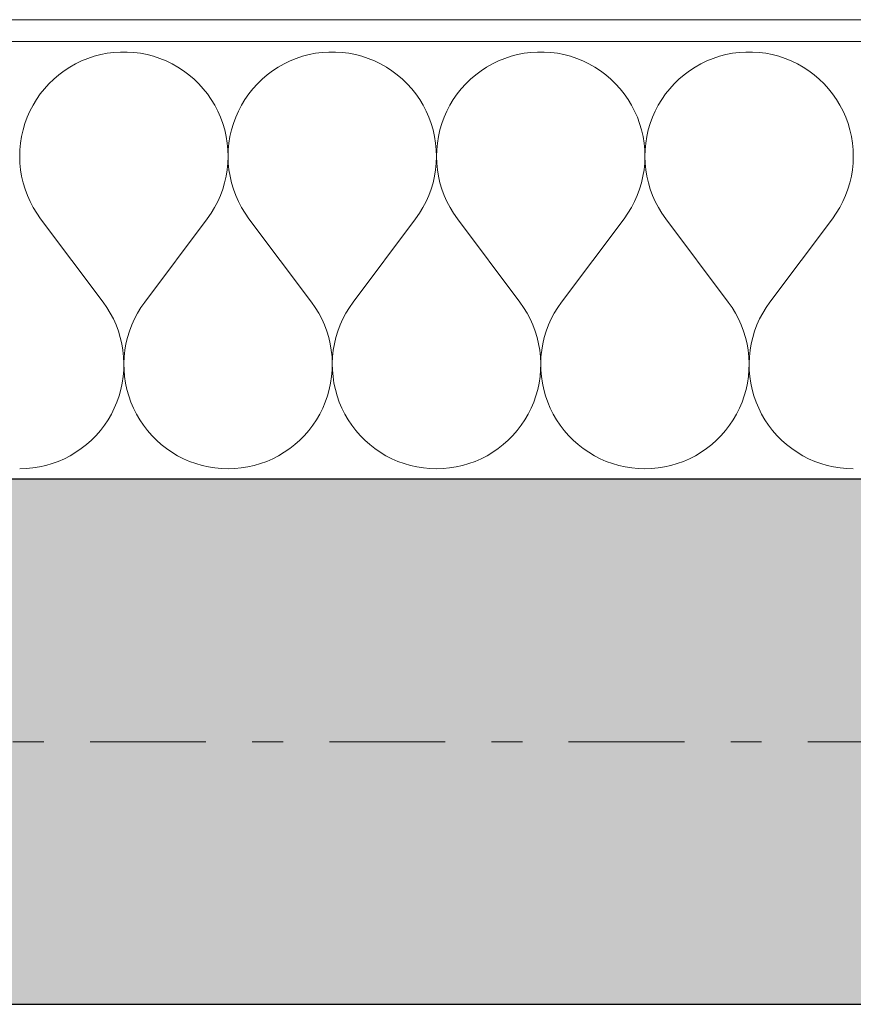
# Model space of a CAD drawing. Extents: x 100 to 2982, y 37 to 2050.
# Tile 104 of 130: x 1341 to 1379, y 1778 to 1823. Entities that reach past the tile are written whole.
import ezdxf
from ezdxf.xclip import XClip

# ---------------------------------------------------------------- set-up
doc = ezdxf.new("R2010")
doc.units = 0
doc.header["$MEASUREMENT"] = 0
doc.header["$XCLIPFRAME"] = 0
doc.linetypes.add('Przerywana podwójnie', pattern=[54.680554, 26.458333, -10.583333, 7.055556, -10.583333])
for name, color, linetype in [('410-K Osie', 7, 'Continuous'), ('420-K Ściany', 7, 'Continuous'), ('820-G Rysunki Obrazki', 7, 'Continuous')]:
    doc.layers.add(name, color=color, linetype=linetype)

# ---------------------------------------------------------------- blocks, each defined once
blk = doc.blocks.new('*X24')
at = {"layer": '420-K Ściany', "color": 174, "linetype": 'Continuous', "lineweight": 5, "ltscale": 0.2}
for p, q in [((1343.91, 1820.739), (1343.626, 1820.624)), ((1344.2, 1820.835), (1343.91, 1820.739)), ((1344.495, 1820.913), (1344.2, 1820.835)), ((1344.795, 1820.972), (1344.495, 1820.913)), ((1345.098, 1821.011), (1344.795, 1820.972)), ((1345.403, 1821.03), (1345.098, 1821.011)), ((1345.709, 1821.03), (1345.403, 1821.03)), ((1346.014, 1821.011), (1345.709, 1821.03)), ((1346.317, 1820.972), (1346.014, 1821.011)), ((1346.617, 1820.913), (1346.317, 1820.972)), ((1346.912, 1820.835), (1346.617, 1820.913)), ((1347.202, 1820.739), (1346.912, 1820.835)), ((1347.485, 1820.624), (1347.202, 1820.739)), ((1353.433, 1820.739), (1353.15, 1820.624)), ((1353.723, 1820.835), (1353.433, 1820.739)), ((1354.019, 1820.913), (1353.723, 1820.835)), ((1354.319, 1820.972), (1354.019, 1820.913)), ((1354.622, 1821.011), (1354.319, 1820.972)), ((1354.927, 1821.03), (1354.622, 1821.011)), ((1355.233, 1821.03), (1354.927, 1821.03)), ((1355.537, 1821.011), (1355.233, 1821.03)), ((1355.841, 1820.972), (1355.537, 1821.011)), ((1356.14, 1820.913), (1355.841, 1820.972)), ((1356.436, 1820.835), (1356.14, 1820.913)), ((1356.726, 1820.739), (1356.436, 1820.835)), ((1357.009, 1820.624), (1356.726, 1820.739)), ((1362.957, 1820.739), (1362.674, 1820.624)), ((1363.247, 1820.835), (1362.957, 1820.739)), ((1363.543, 1820.913), (1363.247, 1820.835)), ((1363.843, 1820.972), (1363.543, 1820.913)), ((1364.146, 1821.011), (1363.843, 1820.972)), ((1364.451, 1821.03), (1364.146, 1821.011)), ((1364.756, 1821.03), (1364.451, 1821.03)), ((1365.061, 1821.011), (1364.756, 1821.03)), ((1365.364, 1820.972), (1365.061, 1821.011)), ((1365.664, 1820.913), (1365.364, 1820.972)), ((1365.96, 1820.835), (1365.664, 1820.913)), ((1366.25, 1820.739), (1365.96, 1820.835)), ((1366.533, 1820.624), (1366.25, 1820.739)), ((1372.481, 1820.739), (1372.198, 1820.624)), ((1372.771, 1820.835), (1372.481, 1820.739)), ((1373.067, 1820.913), (1372.771, 1820.835)), ((1373.367, 1820.972), (1373.067, 1820.913)), ((1373.67, 1821.011), (1373.367, 1820.972)), ((1373.975, 1821.03), (1373.67, 1821.011)), ((1374.28, 1821.03), (1373.975, 1821.03)), ((1374.585, 1821.011), (1374.28, 1821.03)), ((1374.888, 1820.972), (1374.585, 1821.011)), ((1375.188, 1820.913), (1374.888, 1820.972)), ((1375.484, 1820.835), (1375.188, 1820.913)), ((1375.774, 1820.739), (1375.484, 1820.835)), ((1376.057, 1820.624), (1375.774, 1820.739)), ((1343.085, 1820.341), (1342.829, 1820.175)), ((1343.351, 1820.492), (1343.085, 1820.341)), ((1343.626, 1820.624), (1343.351, 1820.492)), ((1347.761, 1820.492), (1347.485, 1820.624)), ((1348.027, 1820.341), (1347.761, 1820.492)), ((1348.283, 1820.175), (1348.027, 1820.341)), ((1352.609, 1820.341), (1352.353, 1820.175)), ((1352.875, 1820.492), (1352.609, 1820.341)), ((1353.15, 1820.624), (1352.875, 1820.492)), ((1357.284, 1820.492), (1357.009, 1820.624)), ((1357.551, 1820.341), (1357.284, 1820.492)), ((1357.807, 1820.175), (1357.551, 1820.341)), ((1362.133, 1820.341), (1361.877, 1820.175)), ((1362.399, 1820.492), (1362.133, 1820.341)), ((1362.674, 1820.624), (1362.399, 1820.492)), ((1366.808, 1820.492), (1366.533, 1820.624)), ((1367.074, 1820.341), (1366.808, 1820.492)), ((1367.33, 1820.175), (1367.074, 1820.341)), ((1371.656, 1820.341), (1371.4, 1820.175)), ((1371.923, 1820.492), (1371.656, 1820.341)), ((1372.198, 1820.624), (1371.923, 1820.492)), ((1376.332, 1820.492), (1376.057, 1820.624)), ((1376.598, 1820.341), (1376.332, 1820.492)), ((1376.854, 1820.175), (1376.598, 1820.341)), ((1342.584, 1819.992), (1342.352, 1819.793)), ((1342.829, 1820.175), (1342.584, 1819.992)), ((1348.528, 1819.992), (1348.283, 1820.175)), ((1348.76, 1819.793), (1348.528, 1819.992)), ((1352.108, 1819.992), (1351.876, 1819.793)), ((1352.353, 1820.175), (1352.108, 1819.992)), ((1358.051, 1819.992), (1357.807, 1820.175)), ((1358.284, 1819.793), (1358.051, 1819.992)), ((1361.632, 1819.992), (1361.399, 1819.793)), ((1361.877, 1820.175), (1361.632, 1819.992)), ((1367.575, 1819.992), (1367.33, 1820.175)), ((1367.808, 1819.793), (1367.575, 1819.992)), ((1371.156, 1819.992), (1370.923, 1819.793)), ((1371.4, 1820.175), (1371.156, 1819.992)), ((1377.099, 1819.992), (1376.854, 1820.175)), ((1377.332, 1819.793), (1377.099, 1819.992)), ((1341.927, 1819.354), (1341.737, 1819.115)), ((1342.132, 1819.581), (1341.927, 1819.354)), ((1342.352, 1819.793), (1342.132, 1819.581)), ((1348.979, 1819.581), (1348.76, 1819.793)), ((1349.185, 1819.354), (1348.979, 1819.581)), ((1349.375, 1819.115), (1349.185, 1819.354)), ((1351.451, 1819.354), (1351.261, 1819.115)), ((1351.656, 1819.581), (1351.451, 1819.354)), ((1351.876, 1819.793), (1351.656, 1819.581)), ((1358.503, 1819.581), (1358.284, 1819.793)), ((1358.708, 1819.354), (1358.503, 1819.581)), ((1358.899, 1819.115), (1358.708, 1819.354)), ((1360.975, 1819.354), (1360.784, 1819.115)), ((1361.18, 1819.581), (1360.975, 1819.354)), ((1361.399, 1819.793), (1361.18, 1819.581)), ((1368.027, 1819.581), (1367.808, 1819.793)), ((1368.232, 1819.354), (1368.027, 1819.581)), ((1368.423, 1819.115), (1368.232, 1819.354)), ((1370.499, 1819.354), (1370.308, 1819.115)), ((1370.704, 1819.581), (1370.499, 1819.354)), ((1370.923, 1819.793), (1370.704, 1819.581)), ((1377.551, 1819.581), (1377.332, 1819.793)), ((1377.756, 1819.354), (1377.551, 1819.581)), ((1377.946, 1819.115), (1377.756, 1819.354)), ((1341.737, 1819.115), (1341.562, 1818.864)), ((1349.55, 1818.864), (1349.375, 1819.115)), ((1351.261, 1819.115), (1351.086, 1818.864)), ((1359.073, 1818.864), (1358.899, 1819.115)), ((1360.784, 1819.115), (1360.61, 1818.864)), ((1368.597, 1818.864), (1368.423, 1819.115)), ((1370.308, 1819.115), (1370.134, 1818.864)), ((1378.121, 1818.864), (1377.946, 1819.115)), ((1341.404, 1818.603), (1341.263, 1818.332)), ((1341.562, 1818.864), (1341.404, 1818.603)), ((1349.708, 1818.603), (1349.55, 1818.864)), ((1349.849, 1818.332), (1349.708, 1818.603)), ((1350.928, 1818.603), (1350.787, 1818.332)), ((1351.086, 1818.864), (1350.928, 1818.603)), ((1359.231, 1818.603), (1359.073, 1818.864)), ((1359.373, 1818.332), (1359.231, 1818.603)), ((1360.452, 1818.603), (1360.311, 1818.332)), ((1360.61, 1818.864), (1360.452, 1818.603)), ((1368.755, 1818.603), (1368.597, 1818.864)), ((1368.896, 1818.332), (1368.755, 1818.603)), ((1369.976, 1818.603), (1369.835, 1818.332)), ((1370.134, 1818.864), (1369.976, 1818.603)), ((1378.279, 1818.603), (1378.121, 1818.864)), ((1378.42, 1818.332), (1378.279, 1818.603)), ((1341.14, 1818.052), (1341.035, 1817.765)), ((1341.263, 1818.332), (1341.14, 1818.052)), ((1349.972, 1818.052), (1349.849, 1818.332)), ((1350.077, 1817.765), (1349.972, 1818.052)), ((1350.664, 1818.052), (1350.558, 1817.765)), ((1350.787, 1818.332), (1350.664, 1818.052)), ((1359.496, 1818.052), (1359.373, 1818.332)), ((1359.601, 1817.765), (1359.496, 1818.052)), ((1360.187, 1818.052), (1360.082, 1817.765)), ((1360.311, 1818.332), (1360.187, 1818.052)), ((1369.02, 1818.052), (1368.896, 1818.332)), ((1369.125, 1817.765), (1369.02, 1818.052)), ((1369.711, 1818.052), (1369.606, 1817.765)), ((1369.835, 1818.332), (1369.711, 1818.052)), ((1378.543, 1818.052), (1378.42, 1818.332)), ((1378.649, 1817.765), (1378.543, 1818.052)), ((1341.035, 1817.765), (1340.948, 1817.472)), ((1350.164, 1817.472), (1350.077, 1817.765)), ((1350.558, 1817.765), (1350.472, 1817.472)), ((1359.688, 1817.472), (1359.601, 1817.765)), ((1360.082, 1817.765), (1359.996, 1817.472)), ((1369.211, 1817.472), (1369.125, 1817.765)), ((1369.606, 1817.765), (1369.519, 1817.472)), ((1378.735, 1817.472), (1378.649, 1817.765)), ((1340.88, 1817.174), (1340.832, 1816.872)), ((1340.948, 1817.472), (1340.88, 1817.174)), ((1350.231, 1817.174), (1350.164, 1817.472)), ((1350.28, 1816.872), (1350.231, 1817.174)), ((1350.404, 1817.174), (1350.356, 1816.872)), ((1350.472, 1817.472), (1350.404, 1817.174)), ((1359.755, 1817.174), (1359.688, 1817.472)), ((1359.803, 1816.872), (1359.755, 1817.174)), ((1359.928, 1817.174), (1359.88, 1816.872)), ((1359.996, 1817.472), (1359.928, 1817.174)), ((1369.279, 1817.174), (1369.211, 1817.472)), ((1369.327, 1816.872), (1369.279, 1817.174)), ((1369.452, 1817.174), (1369.404, 1816.872)), ((1369.519, 1817.472), (1369.452, 1817.174)), ((1378.803, 1817.174), (1378.735, 1817.472)), ((1378.851, 1816.872), (1378.803, 1817.174)), ((1340.832, 1816.872), (1340.803, 1816.568)), ((1350.309, 1816.568), (1350.28, 1816.872)), ((1350.356, 1816.872), (1350.327, 1816.568)), ((1359.832, 1816.568), (1359.803, 1816.872)), ((1359.88, 1816.872), (1359.851, 1816.568)), ((1369.356, 1816.568), (1369.327, 1816.872)), ((1369.404, 1816.872), (1369.375, 1816.568)), ((1378.88, 1816.568), (1378.851, 1816.872)), ((1340.803, 1816.568), (1340.794, 1816.263)), ((1340.794, 1816.263), (1340.804, 1815.957)), ((1350.307, 1815.957), (1350.318, 1816.263)), ((1350.318, 1816.263), (1350.309, 1816.568)), ((1350.327, 1816.568), (1350.318, 1816.263)), ((1350.318, 1816.263), (1350.328, 1815.957)), ((1359.831, 1815.957), (1359.842, 1816.263)), ((1359.842, 1816.263), (1359.832, 1816.568)), ((1359.851, 1816.568), (1359.842, 1816.263)), ((1359.842, 1816.263), (1359.852, 1815.957)), ((1369.355, 1815.957), (1369.365, 1816.263)), ((1369.365, 1816.263), (1369.356, 1816.568)), ((1369.375, 1816.568), (1369.365, 1816.263)), ((1369.365, 1816.263), (1369.376, 1815.957)), ((1378.879, 1815.957), (1378.889, 1816.263)), ((1378.889, 1816.263), (1378.88, 1816.568)), ((1340.804, 1815.957), (1340.834, 1815.653)), ((1350.278, 1815.653), (1350.307, 1815.957)), ((1350.328, 1815.957), (1350.358, 1815.653)), ((1359.801, 1815.653), (1359.831, 1815.957)), ((1359.852, 1815.957), (1359.882, 1815.653)), ((1369.325, 1815.653), (1369.355, 1815.957)), ((1369.376, 1815.957), (1369.406, 1815.653)), ((1378.849, 1815.653), (1378.879, 1815.957)), ((1340.834, 1815.653), (1340.884, 1815.352)), ((1340.884, 1815.352), (1340.952, 1815.054)), ((1350.16, 1815.054), (1350.228, 1815.352)), ((1350.228, 1815.352), (1350.278, 1815.653)), ((1350.358, 1815.653), (1350.407, 1815.352)), ((1350.407, 1815.352), (1350.476, 1815.054)), ((1359.684, 1815.054), (1359.752, 1815.352)), ((1359.752, 1815.352), (1359.801, 1815.653)), ((1359.882, 1815.653), (1359.931, 1815.352)), ((1359.931, 1815.352), (1360, 1815.054)), ((1369.207, 1815.054), (1369.276, 1815.352)), ((1369.276, 1815.352), (1369.325, 1815.653)), ((1369.406, 1815.653), (1369.455, 1815.352)), ((1369.455, 1815.352), (1369.524, 1815.054)), ((1378.731, 1815.054), (1378.8, 1815.352)), ((1378.8, 1815.352), (1378.849, 1815.653)), ((1340.952, 1815.054), (1341.04, 1814.761)), ((1350.072, 1814.761), (1350.16, 1815.054)), ((1350.476, 1815.054), (1350.563, 1814.761)), ((1359.596, 1814.761), (1359.684, 1815.054)), ((1360, 1815.054), (1360.087, 1814.761)), ((1369.12, 1814.761), (1369.207, 1815.054)), ((1369.524, 1815.054), (1369.611, 1814.761)), ((1378.644, 1814.761), (1378.731, 1815.054)), ((1341.04, 1814.761), (1341.146, 1814.475)), ((1341.146, 1814.475), (1341.27, 1814.195)), ((1349.842, 1814.195), (1349.966, 1814.475)), ((1349.966, 1814.475), (1350.072, 1814.761)), ((1350.563, 1814.761), (1350.67, 1814.475)), ((1350.67, 1814.475), (1350.794, 1814.195)), ((1359.366, 1814.195), (1359.49, 1814.475)), ((1359.49, 1814.475), (1359.596, 1814.761)), ((1360.087, 1814.761), (1360.193, 1814.475)), ((1360.193, 1814.475), (1360.318, 1814.195)), ((1368.889, 1814.195), (1369.014, 1814.475)), ((1369.014, 1814.475), (1369.12, 1814.761)), ((1369.611, 1814.761), (1369.717, 1814.475)), ((1369.717, 1814.475), (1369.841, 1814.195)), ((1378.413, 1814.195), (1378.537, 1814.475)), ((1378.537, 1814.475), (1378.644, 1814.761)), ((1341.27, 1814.195), (1341.412, 1813.925)), ((1349.7, 1813.925), (1349.842, 1814.195)), ((1350.794, 1814.195), (1350.936, 1813.925)), ((1359.224, 1813.925), (1359.366, 1814.195)), ((1360.318, 1814.195), (1360.46, 1813.925)), ((1368.747, 1813.925), (1368.889, 1814.195)), ((1369.841, 1814.195), (1369.983, 1813.925)), ((1378.271, 1813.925), (1378.413, 1814.195)), ((1341.412, 1813.925), (1341.571, 1813.664)), ((1341.571, 1813.664), (1341.746, 1813.414)), ((1349.365, 1813.414), (1349.541, 1813.664)), ((1349.541, 1813.664), (1349.7, 1813.925)), ((1350.936, 1813.925), (1351.095, 1813.664)), ((1351.095, 1813.664), (1351.27, 1813.414)), ((1358.889, 1813.414), (1359.065, 1813.664)), ((1359.065, 1813.664), (1359.224, 1813.925)), ((1360.46, 1813.925), (1360.619, 1813.664)), ((1360.619, 1813.664), (1360.794, 1813.414)), ((1368.413, 1813.414), (1368.588, 1813.664)), ((1368.588, 1813.664), (1368.747, 1813.925)), ((1369.983, 1813.925), (1370.142, 1813.664)), ((1370.142, 1813.664), (1370.318, 1813.414)), ((1377.937, 1813.414), (1378.112, 1813.664)), ((1378.112, 1813.664), (1378.271, 1813.925)), ((1341.746, 1813.414), (1344.604, 1809.604)), ((1349.365, 1813.414), (1346.508, 1809.604)), ((1351.27, 1813.414), (1354.127, 1809.604)), ((1358.889, 1813.414), (1356.032, 1809.604)), ((1360.794, 1813.414), (1363.651, 1809.604)), ((1368.413, 1813.414), (1365.556, 1809.604)), ((1370.318, 1813.414), (1373.175, 1809.604)), ((1377.937, 1813.414), (1375.08, 1809.604)), ((1344.777, 1809.358), (1344.604, 1809.604)), ((1346.508, 1809.604), (1346.335, 1809.358)), ((1354.3, 1809.358), (1354.127, 1809.604)), ((1356.032, 1809.604), (1355.859, 1809.358)), ((1363.824, 1809.358), (1363.651, 1809.604)), ((1365.556, 1809.604), (1365.383, 1809.358)), ((1373.348, 1809.358), (1373.175, 1809.604)), ((1375.08, 1809.604), (1374.907, 1809.358)), ((1344.934, 1809.101), (1344.777, 1809.358)), ((1345.074, 1808.834), (1344.934, 1809.101)), ((1346.178, 1809.101), (1346.038, 1808.834)), ((1346.335, 1809.358), (1346.178, 1809.101)), ((1354.457, 1809.101), (1354.3, 1809.358)), ((1354.598, 1808.834), (1354.457, 1809.101)), ((1355.702, 1809.101), (1355.561, 1808.834)), ((1355.859, 1809.358), (1355.702, 1809.101)), ((1363.981, 1809.101), (1363.824, 1809.358)), ((1364.122, 1808.834), (1363.981, 1809.101)), ((1365.226, 1809.101), (1365.085, 1808.834)), ((1365.383, 1809.358), (1365.226, 1809.101)), ((1373.505, 1809.101), (1373.348, 1809.358)), ((1373.646, 1808.834), (1373.505, 1809.101)), ((1374.75, 1809.101), (1374.609, 1808.834)), ((1374.907, 1809.358), (1374.75, 1809.101)), ((1345.198, 1808.559), (1345.074, 1808.834)), ((1345.303, 1808.277), (1345.198, 1808.559)), ((1345.914, 1808.559), (1345.808, 1808.277)), ((1346.038, 1808.834), (1345.914, 1808.559)), ((1354.721, 1808.559), (1354.598, 1808.834)), ((1354.827, 1808.277), (1354.721, 1808.559)), ((1355.438, 1808.559), (1355.332, 1808.277)), ((1355.561, 1808.834), (1355.438, 1808.559)), ((1364.245, 1808.559), (1364.122, 1808.834)), ((1364.351, 1808.277), (1364.245, 1808.559)), ((1364.962, 1808.559), (1364.856, 1808.277)), ((1365.085, 1808.834), (1364.962, 1808.559)), ((1373.769, 1808.559), (1373.646, 1808.834)), ((1373.875, 1808.277), (1373.769, 1808.559)), ((1374.486, 1808.559), (1374.38, 1808.277)), ((1374.609, 1808.834), (1374.486, 1808.559)), ((1345.391, 1807.989), (1345.303, 1808.277)), ((1345.808, 1808.277), (1345.721, 1807.989)), ((1354.915, 1807.989), (1354.827, 1808.277)), ((1355.332, 1808.277), (1355.245, 1807.989)), ((1364.439, 1807.989), (1364.351, 1808.277)), ((1364.856, 1808.277), (1364.768, 1807.989)), ((1373.962, 1807.989), (1373.875, 1808.277)), ((1374.38, 1808.277), (1374.292, 1807.989)), ((1345.46, 1807.696), (1345.391, 1807.989)), ((1345.511, 1807.399), (1345.46, 1807.696)), ((1345.651, 1807.696), (1345.601, 1807.399)), ((1345.721, 1807.989), (1345.651, 1807.696)), ((1354.984, 1807.696), (1354.915, 1807.989)), ((1355.035, 1807.399), (1354.984, 1807.696)), ((1355.175, 1807.696), (1355.125, 1807.399)), ((1355.245, 1807.989), (1355.175, 1807.696)), ((1364.508, 1807.696), (1364.439, 1807.989)), ((1364.559, 1807.399), (1364.508, 1807.696)), ((1364.699, 1807.696), (1364.648, 1807.399)), ((1364.768, 1807.989), (1364.699, 1807.696)), ((1374.032, 1807.696), (1373.962, 1807.989)), ((1374.082, 1807.399), (1374.032, 1807.696)), ((1374.223, 1807.696), (1374.172, 1807.399)), ((1374.292, 1807.989), (1374.223, 1807.696)), ((1345.543, 1807.1), (1345.511, 1807.399)), ((1345.601, 1807.399), (1345.569, 1807.1)), ((1355.067, 1807.1), (1355.035, 1807.399)), ((1355.125, 1807.399), (1355.093, 1807.1)), ((1364.59, 1807.1), (1364.559, 1807.399)), ((1364.648, 1807.399), (1364.617, 1807.1)), ((1374.114, 1807.1), (1374.082, 1807.399)), ((1374.172, 1807.399), (1374.14, 1807.1)), ((1345.556, 1806.799), (1345.543, 1807.1)), ((1345.549, 1806.497), (1345.556, 1806.799)), ((1345.569, 1807.1), (1345.556, 1806.799)), ((1345.556, 1806.799), (1345.562, 1806.497)), ((1355.079, 1806.799), (1355.067, 1807.1)), ((1355.073, 1806.497), (1355.079, 1806.799)), ((1355.093, 1807.1), (1355.08, 1806.799)), ((1355.08, 1806.799), (1355.086, 1806.497)), ((1364.603, 1806.799), (1364.59, 1807.1)), ((1364.597, 1806.497), (1364.603, 1806.799)), ((1364.617, 1807.1), (1364.604, 1806.799)), ((1364.604, 1806.799), (1364.61, 1806.497)), ((1374.127, 1806.799), (1374.114, 1807.1)), ((1374.121, 1806.497), (1374.127, 1806.799)), ((1374.14, 1807.1), (1374.128, 1806.799)), ((1374.128, 1806.799), (1374.134, 1806.497)), ((1345.524, 1806.197), (1345.549, 1806.497)), ((1345.562, 1806.497), (1345.588, 1806.197)), ((1355.048, 1806.197), (1355.073, 1806.497)), ((1355.086, 1806.497), (1355.112, 1806.197)), ((1364.572, 1806.197), (1364.597, 1806.497)), ((1364.61, 1806.497), (1364.635, 1806.197)), ((1374.096, 1806.197), (1374.121, 1806.497)), ((1374.134, 1806.497), (1374.159, 1806.197)), ((1345.417, 1805.605), (1345.48, 1805.899)), ((1345.48, 1805.899), (1345.524, 1806.197)), ((1345.588, 1806.197), (1345.632, 1805.899)), ((1345.632, 1805.899), (1345.695, 1805.605)), ((1354.941, 1805.605), (1355.004, 1805.899)), ((1355.004, 1805.899), (1355.048, 1806.197)), ((1355.112, 1806.197), (1355.156, 1805.899)), ((1355.156, 1805.899), (1355.219, 1805.605)), ((1364.465, 1805.605), (1364.527, 1805.899)), ((1364.527, 1805.899), (1364.572, 1806.197)), ((1364.635, 1806.197), (1364.68, 1805.899)), ((1364.68, 1805.899), (1364.743, 1805.605)), ((1373.988, 1805.605), (1374.051, 1805.899)), ((1374.051, 1805.899), (1374.096, 1806.197)), ((1374.159, 1806.197), (1374.203, 1805.899)), ((1374.203, 1805.899), (1374.266, 1805.605)), ((1345.335, 1805.315), (1345.417, 1805.605)), ((1345.695, 1805.605), (1345.776, 1805.315)), ((1354.859, 1805.315), (1354.941, 1805.605)), ((1355.219, 1805.605), (1355.3, 1805.315)), ((1364.383, 1805.315), (1364.465, 1805.605)), ((1364.743, 1805.605), (1364.824, 1805.315)), ((1373.907, 1805.315), (1373.988, 1805.605)), ((1374.266, 1805.605), (1374.348, 1805.315)), ((1345.118, 1804.753), (1345.236, 1805.031)), ((1345.236, 1805.031), (1345.335, 1805.315)), ((1345.776, 1805.315), (1345.876, 1805.031)), ((1345.876, 1805.031), (1345.993, 1804.753)), ((1354.642, 1804.753), (1354.76, 1805.031)), ((1354.76, 1805.031), (1354.859, 1805.315)), ((1355.3, 1805.315), (1355.4, 1805.031)), ((1355.4, 1805.031), (1355.517, 1804.753)), ((1364.166, 1804.753), (1364.283, 1805.031)), ((1364.283, 1805.031), (1364.383, 1805.315)), ((1364.824, 1805.315), (1364.924, 1805.031)), ((1364.924, 1805.031), (1365.041, 1804.753)), ((1373.69, 1804.753), (1373.807, 1805.031)), ((1373.807, 1805.031), (1373.907, 1805.315)), ((1374.348, 1805.315), (1374.447, 1805.031)), ((1374.447, 1805.031), (1374.565, 1804.753)), ((1344.984, 1804.484), (1345.118, 1804.753)), ((1345.993, 1804.753), (1346.128, 1804.484)), ((1354.508, 1804.484), (1354.642, 1804.753)), ((1355.517, 1804.753), (1355.652, 1804.484)), ((1364.031, 1804.484), (1364.166, 1804.753)), ((1365.041, 1804.753), (1365.176, 1804.484)), ((1373.555, 1804.484), (1373.69, 1804.753)), ((1374.565, 1804.753), (1374.7, 1804.484)), ((1344.665, 1803.973), (1344.832, 1804.223)), ((1344.832, 1804.223), (1344.984, 1804.484)), ((1346.128, 1804.484), (1346.28, 1804.223)), ((1346.28, 1804.223), (1346.447, 1803.973)), ((1354.188, 1803.973), (1354.356, 1804.223)), ((1354.356, 1804.223), (1354.508, 1804.484)), ((1355.652, 1804.484), (1355.803, 1804.223)), ((1355.803, 1804.223), (1355.971, 1803.973)), ((1363.712, 1803.973), (1363.88, 1804.223)), ((1363.88, 1804.223), (1364.031, 1804.484)), ((1365.176, 1804.484), (1365.327, 1804.223)), ((1365.327, 1804.223), (1365.495, 1803.973)), ((1373.236, 1803.973), (1373.404, 1804.223)), ((1373.404, 1804.223), (1373.555, 1804.484)), ((1374.7, 1804.484), (1374.851, 1804.223)), ((1374.851, 1804.223), (1375.019, 1803.973)), ((1344.284, 1803.507), (1344.481, 1803.734)), ((1344.481, 1803.734), (1344.665, 1803.973)), ((1346.447, 1803.973), (1346.63, 1803.734)), ((1346.63, 1803.734), (1346.828, 1803.507)), ((1353.807, 1803.507), (1354.005, 1803.734)), ((1354.005, 1803.734), (1354.188, 1803.973)), ((1355.971, 1803.973), (1356.154, 1803.734)), ((1356.154, 1803.734), (1356.352, 1803.507)), ((1363.331, 1803.507), (1363.529, 1803.734)), ((1363.529, 1803.734), (1363.712, 1803.973)), ((1365.495, 1803.973), (1365.678, 1803.734)), ((1365.678, 1803.734), (1365.876, 1803.507)), ((1372.855, 1803.507), (1373.053, 1803.734)), ((1373.053, 1803.734), (1373.236, 1803.973)), ((1375.019, 1803.973), (1375.202, 1803.734)), ((1375.202, 1803.734), (1375.4, 1803.507)), ((1343.847, 1803.092), (1344.072, 1803.293)), ((1344.072, 1803.293), (1344.284, 1803.507)), ((1346.828, 1803.507), (1347.04, 1803.293)), ((1347.04, 1803.293), (1347.265, 1803.092)), ((1353.371, 1803.092), (1353.596, 1803.293)), ((1353.596, 1803.293), (1353.807, 1803.507)), ((1356.352, 1803.507), (1356.564, 1803.293)), ((1356.564, 1803.293), (1356.789, 1803.092)), ((1362.894, 1803.092), (1363.119, 1803.293)), ((1363.119, 1803.293), (1363.331, 1803.507)), ((1365.876, 1803.507), (1366.088, 1803.293)), ((1366.088, 1803.293), (1366.313, 1803.092)), ((1372.418, 1803.092), (1372.643, 1803.293)), ((1372.643, 1803.293), (1372.855, 1803.507)), ((1375.4, 1803.507), (1375.611, 1803.293)), ((1375.611, 1803.293), (1375.836, 1803.092)), ((1343.103, 1802.582), (1343.361, 1802.736)), ((1343.361, 1802.736), (1343.61, 1802.907)), ((1343.61, 1802.907), (1343.847, 1803.092)), ((1347.265, 1803.092), (1347.502, 1802.907)), ((1347.502, 1802.907), (1347.751, 1802.736)), ((1347.751, 1802.736), (1348.009, 1802.582)), ((1352.626, 1802.582), (1352.885, 1802.736)), ((1352.885, 1802.736), (1353.133, 1802.907)), ((1353.133, 1802.907), (1353.371, 1803.092)), ((1356.789, 1803.092), (1357.026, 1802.907)), ((1357.026, 1802.907), (1357.274, 1802.736)), ((1357.274, 1802.736), (1357.533, 1802.582)), ((1362.15, 1802.582), (1362.409, 1802.736)), ((1362.409, 1802.736), (1362.657, 1802.907)), ((1362.657, 1802.907), (1362.894, 1803.092)), ((1366.313, 1803.092), (1366.55, 1802.907)), ((1366.55, 1802.907), (1366.798, 1802.736)), ((1366.798, 1802.736), (1367.057, 1802.582)), ((1371.674, 1802.582), (1371.933, 1802.736)), ((1371.933, 1802.736), (1372.181, 1802.907)), ((1372.181, 1802.907), (1372.418, 1803.092)), ((1375.836, 1803.092), (1376.074, 1802.907)), ((1376.074, 1802.907), (1376.322, 1802.736)), ((1376.322, 1802.736), (1376.581, 1802.582)), ((1342.275, 1802.221), (1342.558, 1802.324)), ((1342.558, 1802.324), (1342.835, 1802.444)), ((1342.835, 1802.444), (1343.103, 1802.582)), ((1348.009, 1802.582), (1348.277, 1802.444)), ((1348.277, 1802.444), (1348.553, 1802.324)), ((1348.553, 1802.324), (1348.836, 1802.221)), ((1351.799, 1802.221), (1352.082, 1802.324)), ((1352.082, 1802.324), (1352.358, 1802.444)), ((1352.358, 1802.444), (1352.626, 1802.582)), ((1357.533, 1802.582), (1357.801, 1802.444)), ((1357.801, 1802.444), (1358.077, 1802.324)), ((1358.077, 1802.324), (1358.36, 1802.221)), ((1361.323, 1802.221), (1361.606, 1802.324)), ((1361.606, 1802.324), (1361.882, 1802.444)), ((1361.882, 1802.444), (1362.15, 1802.582)), ((1367.057, 1802.582), (1367.325, 1802.444)), ((1367.325, 1802.444), (1367.601, 1802.324)), ((1367.601, 1802.324), (1367.884, 1802.221)), ((1370.847, 1802.221), (1371.13, 1802.324)), ((1371.13, 1802.324), (1371.406, 1802.444)), ((1371.406, 1802.444), (1371.674, 1802.582)), ((1376.581, 1802.582), (1376.849, 1802.444)), ((1376.849, 1802.444), (1377.125, 1802.324)), ((1377.125, 1802.324), (1377.408, 1802.221)), ((1340.794, 1801.985), (1341.095, 1801.995)), ((1341.095, 1801.995), (1341.395, 1802.023)), ((1341.395, 1802.023), (1341.692, 1802.071)), ((1341.692, 1802.071), (1341.986, 1802.137)), ((1341.986, 1802.137), (1342.275, 1802.221)), ((1348.836, 1802.221), (1349.126, 1802.137)), ((1349.126, 1802.137), (1349.419, 1802.071)), ((1349.419, 1802.071), (1349.717, 1802.023)), ((1349.717, 1802.023), (1350.017, 1801.995)), ((1350.017, 1801.995), (1350.318, 1801.985)), ((1350.318, 1801.985), (1350.619, 1801.995)), ((1350.619, 1801.995), (1350.919, 1802.023)), ((1350.919, 1802.023), (1351.216, 1802.071)), ((1351.216, 1802.071), (1351.51, 1802.137)), ((1351.51, 1802.137), (1351.799, 1802.221)), ((1358.36, 1802.221), (1358.649, 1802.137)), ((1358.649, 1802.137), (1358.943, 1802.071)), ((1358.943, 1802.071), (1359.241, 1802.023)), ((1359.241, 1802.023), (1359.541, 1801.995)), ((1359.541, 1801.995), (1359.842, 1801.985)), ((1359.842, 1801.985), (1360.143, 1801.995)), ((1360.143, 1801.995), (1360.443, 1802.023)), ((1360.443, 1802.023), (1360.74, 1802.071)), ((1360.74, 1802.071), (1361.034, 1802.137)), ((1361.034, 1802.137), (1361.323, 1802.221)), ((1367.884, 1802.221), (1368.173, 1802.137)), ((1368.173, 1802.137), (1368.467, 1802.071)), ((1368.467, 1802.071), (1368.765, 1802.023)), ((1368.765, 1802.023), (1369.064, 1801.995)), ((1369.064, 1801.995), (1369.365, 1801.985)), ((1369.365, 1801.985), (1369.666, 1801.995)), ((1369.666, 1801.995), (1369.966, 1802.023)), ((1369.966, 1802.023), (1370.264, 1802.071)), ((1370.264, 1802.071), (1370.558, 1802.137)), ((1370.558, 1802.137), (1370.847, 1802.221)), ((1377.408, 1802.221), (1377.697, 1802.137)), ((1377.697, 1802.137), (1377.991, 1802.071)), ((1377.991, 1802.071), (1378.288, 1802.023)), ((1378.288, 1802.023), (1378.588, 1801.995)), ((1378.588, 1801.995), (1378.889, 1801.985))]:
    blk.add_line(p, q, dxfattribs=at)
blk = doc.blocks.new('Rysunek_1_1', base_point=(-18316.349, -206.526))
at = {"layer": '420-K Ściany', "linetype": 'Continuous', "lineweight": 5}
h = blk.add_hatch(dxfattribs=at)
h.set_pattern_fill('Tynk_0001', color=176, style=0, pattern_type=2)
h.set_pattern_definition([(0, (-18316.349, -206.5255), (0, 8.660254), [0, -5]), (0, (-18313.849, -202.195), (0, 8.660254), [0, -5])])
h.paths.add_polyline_path([(1420.713, 1822.509), (1288.802, 1822.509), (1288.802, 1821.509), (1420.713, 1821.509)])
at = {"layer": '420-K Ściany', "linetype": 'Continuous', "lineweight": 13}
blk.add_hatch(color=62, dxfattribs=at).paths.add_polyline_path([(1288.802, 1777.509), (1414.713, 1777.509), (1414.713, 1793.509), (1414.713, 1801.509), (1288.802, 1801.509)])
at = {"layer": '410-K Osie', "color": 4, "linetype": 'Przerywana podwójnie', "lineweight": 13, "ltscale": 0.2}
blk.add_line((589.417, 1789.509), (2255.561, 1789.509), dxfattribs=at)
blk.add_line((589.417, 1789.509), (2255.561, 1789.509), dxfattribs=at)
at = {"layer": '420-K Ściany', "color": 67, "linetype": 'Continuous', "lineweight": 13, "ltscale": 0.2}
blk.add_line((1420.713, 1821.509), (1288.802, 1821.509), dxfattribs=at)
at = {"layer": '420-K Ściany', "color": 27, "linetype": 'Continuous', "lineweight": 25, "ltscale": 0.2}
for p, q in [((1414.713, 1801.509), (1288.802, 1801.509)), ((1288.802, 1777.509), (1414.713, 1777.509))]:
    blk.add_line(p, q, dxfattribs=at)
at = {"layer": '420-K Ściany', "color": 47, "linetype": 'Continuous', "lineweight": 15, "ltscale": 0.2, "flags": 128}
blk.add_lwpolyline([(1420.713, 1822.509), (1288.802, 1822.509)], dxfattribs=at)
at = {"color": 65, "linetype": 'Continuous', "lineweight": 13, "ltscale": 0.2}
blk.add_blockref('*X24', (0, 0), dxfattribs=at)

msp = doc.modelspace()

# ---------------------------------------------------------------- block references
at = {"layer": '820-G Rysunki Obrazki', "color": 65, "linetype": 'Continuous', "lineweight": 13, "ltscale": 0.2}
ref = msp.add_blockref('Rysunek_1_1', (-18316.349, -206.526), dxfattribs=at)
XClip(ref).set_block_clipping_path([(244.527027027, 75.2081975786), (2570.9054054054, 2024.1891891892)])

doc.saveas('drawing.dxf')
